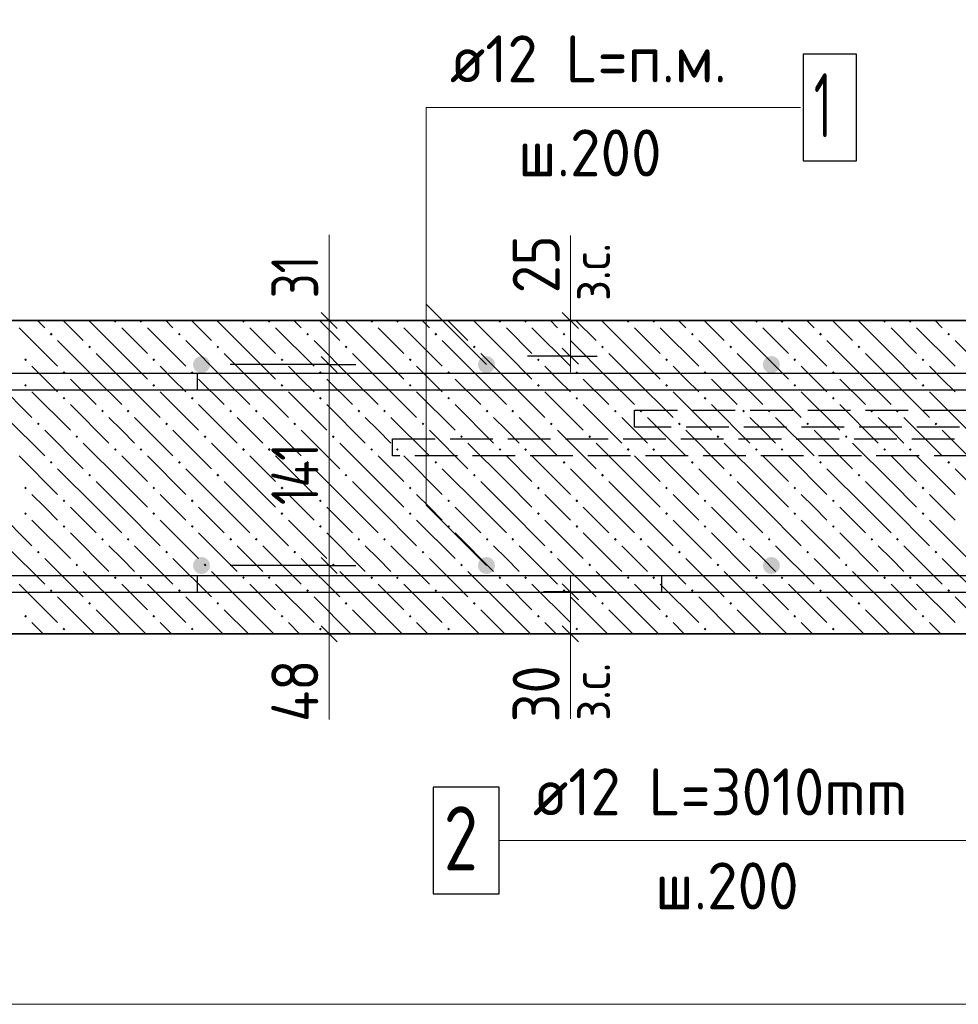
# Model space of a CAD drawing. Header units: millimetres. Extents: x 0 to 42000, y 0 to 29700.
# Tile 30 of 33: x 32063 to 36456, y 21335 to 25942. Entities that reach past the tile are written whole.
import ezdxf

# ---------------------------------------------------------------- set-up
doc = ezdxf.new("R2010")
doc.units = ezdxf.units.MM
doc.linetypes.add('______2', pattern=[270, 200, -70])
for name, color, linetype, lineweight in [('Standard', 7, 'Continuous', 25), ('ДОП Верх по Х', 7, 'Continuous', 18), ('ЖБ Перекрытие нижний уровень с отделкой', 7, 'Continuous', 13), ('Обрамление П-обр. равн.', 7, 'Continuous', 25), ('Размерная линия_ общее', 7, 'Continuous', 13), ('Стена фоновая арматура Х1', 52, 'Continuous', 25), ('Фоновоя арматура Х1', 7, 'Continuous', 25)]:
    doc.layers.add(name, color=color, linetype=linetype, lineweight=lineweight)
doc.styles.add('ISOCPEUR', font='txt')

msp = doc.modelspace()

# ---------------------------------------------------------------- hatches: boundary and pattern name
at = {"layer": 'ЖБ Перекрытие нижний уровень с отделкой', "linetype": 'Continuous', "lineweight": 18, "transparency": 33554687}
for points in [[(32504.2, 24530.8), (32508.2, 24534.9), (32513.1, 24534.9), (32517.2, 24530.8), (32510.7, 24524.3)], [(32624.2, 24530.8), (32628.2, 24534.9), (32633.1, 24534.9), (32637.2, 24530.8), (32630.7, 24524.3)], [(33104.2, 24530.8), (33108.2, 24534.9), (33113.1, 24534.9), (33117.2, 24530.8), (33110.7, 24524.3)], [(33224.2, 24530.8), (33228.2, 24534.9), (33233.1, 24534.9), (33237.2, 24530.8), (33230.7, 24524.3)], [(33704.2, 24530.8), (33708.2, 24534.9), (33713.1, 24534.9), (33717.2, 24530.8), (33710.7, 24524.3)], [(33824.2, 24530.8), (33828.2, 24534.9), (33833.1, 24534.9), (33837.2, 24530.8), (33830.7, 24524.3)], [(34304.2, 24530.8), (34308.2, 24534.9), (34313.1, 24534.9), (34317.2, 24530.8), (34310.7, 24524.3)], [(34424.2, 24530.8), (34428.2, 24534.9), (34433.1, 24534.9), (34437.2, 24530.8), (34430.7, 24524.3)], [(34904.2, 24530.8), (34908.2, 24534.9), (34913.1, 24534.9), (34917.2, 24530.8), (34910.7, 24524.3)], [(35024.2, 24530.8), (35028.2, 24534.9), (35033.1, 24534.9), (35037.2, 24530.8), (35030.7, 24524.3)], [(35504.2, 24530.8), (35508.2, 24534.9), (35513.1, 24534.9), (35517.2, 24530.8), (35510.7, 24524.3)], [(35624.2, 24530.8), (35628.2, 24534.9), (35633.1, 24534.9), (35637.2, 24530.8), (35630.7, 24524.3)], [(36104.2, 24530.8), (36108.2, 24534.9), (36113.1, 24534.9), (36117.2, 24530.8), (36110.7, 24524.3)], [(36224.2, 24530.8), (36228.2, 24534.9), (36233.1, 24534.9), (36237.2, 24530.8), (36230.7, 24524.3)], [(32204.2, 24470.8), (32210.7, 24477.3), (32217.2, 24470.8), (32210.7, 24464.3)], [(32804.2, 24470.8), (32810.7, 24477.3), (32817.2, 24470.8), (32810.7, 24464.3)], [(33404.2, 24470.8), (33410.7, 24477.3), (33417.2, 24470.8), (33410.7, 24464.3)], [(34004.2, 24470.8), (34010.7, 24477.3), (34017.2, 24470.8), (34010.7, 24464.3)], [(34604.2, 24470.8), (34610.7, 24477.3), (34617.2, 24470.8), (34610.7, 24464.3)], [(35204.2, 24470.8), (35210.7, 24477.3), (35217.2, 24470.8), (35210.7, 24464.3)], [(35804.2, 24470.8), (35810.7, 24477.3), (35817.2, 24470.8), (35810.7, 24464.3)], [(36404.2, 24470.8), (36410.7, 24477.3), (36417.2, 24470.8), (36410.7, 24464.3)], [(32384.1, 24410.8), (32390.6, 24417.3), (32397.1, 24410.8), (32390.6, 24404.3)], [(32984.1, 24410.8), (32990.6, 24417.3), (32997.1, 24410.8), (32990.6, 24404.3)], [(33584.1, 24410.8), (33590.6, 24417.3), (33597.1, 24410.8), (33590.6, 24404.3)], [(34184.1, 24410.8), (34190.6, 24417.3), (34197.1, 24410.8), (34190.6, 24404.3)], [(34784.1, 24410.8), (34790.6, 24417.3), (34797.1, 24410.8), (34790.6, 24404.3)], [(35384.1, 24410.8), (35390.6, 24417.3), (35397.1, 24410.8), (35390.6, 24404.3)], [(35984.1, 24410.8), (35990.6, 24417.3), (35997.1, 24410.8), (35990.6, 24404.3)], [(32084.1, 24350.8), (32090.6, 24357.3), (32097.1, 24350.8), (32090.6, 24344.3)], [(32684.1, 24350.8), (32690.6, 24357.3), (32697.1, 24350.8), (32690.6, 24344.3)], [(33284.1, 24350.8), (33290.6, 24357.3), (33297.1, 24350.8), (33290.6, 24344.3)], [(33884.1, 24350.8), (33890.6, 24357.3), (33897.1, 24350.8), (33890.6, 24344.3)], [(34484.1, 24350.8), (34490.6, 24357.3), (34497.1, 24350.8), (34490.6, 24344.3)], [(35084.1, 24350.8), (35090.6, 24357.3), (35097.1, 24350.8), (35090.6, 24344.3)], [(35684.1, 24350.8), (35690.6, 24357.3), (35697.1, 24350.8), (35690.6, 24344.3)], [(36284.1, 24350.8), (36290.6, 24357.3), (36297.1, 24350.8), (36290.6, 24344.3)], [(32264.2, 24290.8), (32270.6, 24297.3), (32277.1, 24290.8), (32270.6, 24284.3)], [(32864.2, 24290.8), (32870.6, 24297.3), (32877.1, 24290.8), (32870.6, 24284.3)], [(33464.2, 24290.8), (33470.6, 24297.3), (33477.1, 24290.8), (33470.6, 24284.3)], [(34064.2, 24290.8), (34070.6, 24297.3), (34077.1, 24290.8), (34070.6, 24284.3)], [(34664.2, 24290.8), (34670.6, 24297.3), (34677.1, 24290.8), (34670.6, 24284.3)], [(35264.2, 24290.8), (35270.6, 24297.3), (35277.1, 24290.8), (35270.6, 24284.3)], [(35864.2, 24290.8), (35870.6, 24297.3), (35877.1, 24290.8), (35870.6, 24284.3)], [(32084.1, 24230.8), (32090.6, 24237.3), (32097.1, 24230.8), (32090.6, 24224.3)], [(32684.1, 24230.8), (32690.6, 24237.3), (32697.1, 24230.8), (32690.6, 24224.3)], [(33284.1, 24230.8), (33290.6, 24237.3), (33297.1, 24230.8), (33290.6, 24224.3)], [(33884.1, 24230.8), (33890.6, 24237.3), (33897.1, 24230.8), (33890.6, 24224.3)], [(34484.1, 24230.8), (34490.6, 24237.3), (34497.1, 24230.8), (34490.6, 24224.3)], [(35084.1, 24230.8), (35090.6, 24237.3), (35097.1, 24230.8), (35090.6, 24224.3)], [(35684.1, 24230.8), (35690.6, 24237.3), (35697.1, 24230.8), (35690.6, 24224.3)], [(36284.1, 24230.8), (36290.6, 24237.3), (36297.1, 24230.8), (36290.6, 24224.3)], [(32264.2, 24170.8), (32270.6, 24177.3), (32277.1, 24170.8), (32270.6, 24164.3)], [(32864.2, 24170.8), (32870.6, 24177.3), (32877.1, 24170.8), (32870.6, 24164.3)], [(33464.2, 24170.8), (33470.6, 24177.3), (33477.1, 24170.8), (33470.6, 24164.3)], [(34064.2, 24170.8), (34070.6, 24177.3), (34077.1, 24170.8), (34070.6, 24164.3)], [(34664.2, 24170.8), (34670.6, 24177.3), (34677.1, 24170.8), (34670.6, 24164.3)], [(35264.2, 24170.8), (35270.6, 24177.3), (35277.1, 24170.8), (35270.6, 24164.3)], [(35864.2, 24170.8), (35870.6, 24177.3), (35877.1, 24170.8), (35870.6, 24164.3)], [(32444.2, 24110.8), (32450.7, 24117.3), (32457.1, 24110.8), (32450.7, 24104.3)], [(32564.2, 24110.8), (32570.6, 24117.3), (32577.1, 24110.8), (32570.6, 24104.3)], [(33044.2, 24110.8), (33050.7, 24117.3), (33057.1, 24110.8), (33050.7, 24104.3)], [(33164.2, 24110.8), (33170.6, 24117.3), (33177.1, 24110.8), (33170.6, 24104.3)], [(33644.2, 24110.8), (33650.7, 24117.3), (33657.1, 24110.8), (33650.7, 24104.3)], [(33764.2, 24110.8), (33770.6, 24117.3), (33777.1, 24110.8), (33770.6, 24104.3)], [(34244.2, 24110.8), (34250.7, 24117.3), (34257.1, 24110.8), (34250.7, 24104.3)], [(34364.2, 24110.8), (34370.6, 24117.3), (34377.1, 24110.8), (34370.6, 24104.3)], [(34844.2, 24110.8), (34850.7, 24117.3), (34857.1, 24110.8), (34850.7, 24104.3)], [(34964.2, 24110.8), (34970.6, 24117.3), (34977.1, 24110.8), (34970.6, 24104.3)], [(35444.2, 24110.8), (35450.7, 24117.3), (35457.1, 24110.8), (35450.7, 24104.3)], [(35564.2, 24110.8), (35570.6, 24117.3), (35577.1, 24110.8), (35570.6, 24104.3)], [(36044.2, 24110.8), (36050.7, 24117.3), (36057.1, 24110.8), (36050.7, 24104.3)], [(36164.2, 24110.8), (36170.6, 24117.3), (36177.1, 24110.8), (36170.6, 24104.3)], [(32144.2, 24050.8), (32150.7, 24057.3), (32157.1, 24050.8), (32150.7, 24044.3)], [(32744.2, 24050.8), (32750.7, 24057.3), (32757.1, 24050.8), (32750.7, 24044.3)], [(33344.2, 24050.8), (33350.7, 24057.3), (33357.1, 24050.8), (33350.7, 24044.3)], [(33944.2, 24050.8), (33950.7, 24057.3), (33957.1, 24050.8), (33950.7, 24044.3)], [(34544.2, 24050.8), (34550.7, 24057.3), (34557.1, 24050.8), (34550.7, 24044.3)], [(35144.2, 24050.8), (35150.7, 24057.3), (35157.1, 24050.8), (35150.7, 24044.3)], [(35744.2, 24050.8), (35750.7, 24057.3), (35757.1, 24050.8), (35750.7, 24044.3)], [(36344.2, 24050.8), (36350.7, 24057.3), (36357.1, 24050.8), (36350.7, 24044.3)], [(32324.2, 23990.8), (32330.7, 23997.3), (32337.2, 23990.8), (32330.7, 23984.3)], [(32924.2, 23990.8), (32930.7, 23997.3), (32937.2, 23990.8), (32930.7, 23984.3)], [(33524.2, 23990.8), (33530.7, 23997.3), (33537.2, 23990.8), (33530.7, 23984.3)], [(34124.2, 23990.8), (34130.7, 23997.3), (34137.2, 23990.8), (34130.7, 23984.3)], [(34724.2, 23990.8), (34730.7, 23997.3), (34737.2, 23990.8), (34730.7, 23984.3)], [(35324.2, 23990.8), (35330.7, 23997.3), (35337.2, 23990.8), (35330.7, 23984.3)], [(35924.2, 23990.8), (35930.7, 23997.3), (35937.2, 23990.8), (35930.7, 23984.3)], [(32504.2, 23930.8), (32510.7, 23937.3), (32517.2, 23930.8), (32510.7, 23924.3)], [(32624.2, 23930.8), (32630.7, 23937.3), (32637.2, 23930.8), (32630.7, 23924.3)], [(33104.2, 23930.8), (33110.7, 23937.3), (33117.2, 23930.8), (33110.7, 23924.3)], [(33224.2, 23930.8), (33230.7, 23937.3), (33237.2, 23930.8), (33230.7, 23924.3)], [(33704.2, 23930.8), (33710.7, 23937.3), (33717.2, 23930.8), (33710.7, 23924.3)], [(33824.2, 23930.8), (33830.7, 23937.3), (33837.2, 23930.8), (33830.7, 23924.3)], [(34304.2, 23930.8), (34310.7, 23937.3), (34317.2, 23930.8), (34310.7, 23924.3)], [(34424.2, 23930.8), (34430.7, 23937.3), (34437.2, 23930.8), (34430.7, 23924.3)], [(34904.2, 23930.8), (34910.7, 23937.3), (34917.2, 23930.8), (34910.7, 23924.3)], [(35024.2, 23930.8), (35030.7, 23937.3), (35037.2, 23930.8), (35030.7, 23924.3)], [(35504.2, 23930.8), (35510.7, 23937.3), (35517.2, 23930.8), (35510.7, 23924.3)], [(35624.2, 23930.8), (35630.7, 23937.3), (35637.2, 23930.8), (35630.7, 23924.3)], [(36104.2, 23930.8), (36110.7, 23937.3), (36117.2, 23930.8), (36110.7, 23924.3)], [(36224.2, 23930.8), (36230.7, 23937.3), (36237.2, 23930.8), (36230.7, 23924.3)], [(32204.2, 23870.8), (32210.7, 23877.3), (32217.2, 23870.8), (32210.7, 23864.3)], [(32804.2, 23870.8), (32810.7, 23877.3), (32817.2, 23870.8), (32810.7, 23864.3)], [(33404.2, 23870.8), (33410.7, 23877.3), (33417.2, 23870.8), (33410.7, 23864.3)], [(34004.2, 23870.8), (34010.7, 23877.3), (34017.2, 23870.8), (34010.7, 23864.3)], [(34604.2, 23870.8), (34610.7, 23877.3), (34617.2, 23870.8), (34610.7, 23864.3)], [(35204.2, 23870.8), (35210.7, 23877.3), (35217.2, 23870.8), (35210.7, 23864.3)], [(35804.2, 23870.8), (35810.7, 23877.3), (35817.2, 23870.8), (35810.7, 23864.3)], [(36404.2, 23870.8), (36410.7, 23877.3), (36417.2, 23870.8), (36410.7, 23864.3)], [(32384.1, 23810.8), (32390.6, 23817.3), (32397.1, 23810.8), (32390.6, 23804.3)], [(32984.1, 23810.8), (32990.6, 23817.3), (32997.1, 23810.8), (32990.6, 23804.3)], [(33584.1, 23810.8), (33590.6, 23817.3), (33597.1, 23810.8), (33590.6, 23804.3)], [(34184.1, 23810.8), (34190.6, 23817.3), (34197.1, 23810.8), (34190.6, 23804.3)], [(34784.1, 23810.8), (34790.6, 23817.3), (34797.1, 23810.8), (34790.6, 23804.3)], [(35384.1, 23810.8), (35390.6, 23817.3), (35397.1, 23810.8), (35390.6, 23804.3)], [(35984.1, 23810.8), (35990.6, 23817.3), (35997.1, 23810.8), (35990.6, 23804.3)], [(32084.1, 23750.8), (32090.6, 23757.3), (32097.1, 23750.8), (32090.6, 23744.3)], [(32684.1, 23750.8), (32690.6, 23757.3), (32697.1, 23750.8), (32690.6, 23744.3)], [(33284.1, 23750.8), (33290.6, 23757.3), (33297.1, 23750.8), (33290.6, 23744.3)], [(33884.1, 23750.8), (33890.6, 23757.3), (33897.1, 23750.8), (33890.6, 23744.3)], [(34484.1, 23750.8), (34490.6, 23757.3), (34497.1, 23750.8), (34490.6, 23744.3)], [(35084.1, 23750.8), (35090.6, 23757.3), (35097.1, 23750.8), (35090.6, 23744.3)], [(35684.1, 23750.8), (35690.6, 23757.3), (35697.1, 23750.8), (35690.6, 23744.3)], [(36284.1, 23750.8), (36290.6, 23757.3), (36297.1, 23750.8), (36290.6, 23744.3)], [(32264.2, 23690.8), (32270.6, 23697.3), (32277.1, 23690.8), (32270.6, 23684.3)], [(32864.2, 23690.8), (32870.6, 23697.3), (32877.1, 23690.8), (32870.6, 23684.3)], [(33464.2, 23690.8), (33470.6, 23697.3), (33477.1, 23690.8), (33470.6, 23684.3)], [(34064.2, 23690.8), (34070.6, 23697.3), (34077.1, 23690.8), (34070.6, 23684.3)], [(34664.2, 23690.8), (34670.6, 23697.3), (34677.1, 23690.8), (34670.6, 23684.3)], [(35264.2, 23690.8), (35270.6, 23697.3), (35277.1, 23690.8), (35270.6, 23684.3)], [(35864.2, 23690.8), (35870.6, 23697.3), (35877.1, 23690.8), (35870.6, 23684.3)], [(32084.1, 23630.8), (32090.6, 23637.3), (32097.1, 23630.8), (32090.6, 23624.3)], [(32684.1, 23630.8), (32690.6, 23637.3), (32697.1, 23630.8), (32690.6, 23624.3)], [(33284.1, 23630.8), (33290.6, 23637.3), (33297.1, 23630.8), (33290.6, 23624.3)], [(33884.1, 23630.8), (33890.6, 23637.3), (33897.1, 23630.8), (33890.6, 23624.3)], [(34484.1, 23630.8), (34490.6, 23637.3), (34497.1, 23630.8), (34490.6, 23624.3)], [(35084.1, 23630.8), (35090.6, 23637.3), (35097.1, 23630.8), (35090.6, 23624.3)], [(35684.1, 23630.8), (35690.6, 23637.3), (35697.1, 23630.8), (35690.6, 23624.3)], [(36284.1, 23630.8), (36290.6, 23637.3), (36297.1, 23630.8), (36290.6, 23624.3)], [(32264.2, 23570.8), (32270.6, 23577.3), (32277.1, 23570.8), (32270.6, 23564.3)], [(32864.2, 23570.8), (32870.6, 23577.3), (32877.1, 23570.8), (32870.6, 23564.3)], [(33464.2, 23570.8), (33470.6, 23577.3), (33477.1, 23570.8), (33470.6, 23564.3)], [(34064.2, 23570.8), (34070.6, 23577.3), (34077.1, 23570.8), (34070.6, 23564.3)], [(34664.2, 23570.8), (34670.6, 23577.3), (34677.1, 23570.8), (34670.6, 23564.3)], [(35264.2, 23570.8), (35270.6, 23577.3), (35277.1, 23570.8), (35270.6, 23564.3)], [(35864.2, 23570.8), (35870.6, 23577.3), (35877.1, 23570.8), (35870.6, 23564.3)], [(32444.2, 23510.8), (32450.7, 23517.3), (32457.1, 23510.8), (32450.7, 23504.3)], [(32564.2, 23510.8), (32570.6, 23517.3), (32577.1, 23510.8), (32570.6, 23504.3)], [(33044.2, 23510.8), (33050.7, 23517.3), (33057.1, 23510.8), (33050.7, 23504.3)], [(33164.2, 23510.8), (33170.6, 23517.3), (33177.1, 23510.8), (33170.6, 23504.3)], [(33644.2, 23510.8), (33650.7, 23517.3), (33657.1, 23510.8), (33650.7, 23504.3)], [(33764.2, 23510.8), (33770.6, 23517.3), (33777.1, 23510.8), (33770.6, 23504.3)], [(34244.2, 23510.8), (34250.7, 23517.3), (34257.1, 23510.8), (34250.7, 23504.3)], [(34364.2, 23510.8), (34370.6, 23517.3), (34377.1, 23510.8), (34370.6, 23504.3)], [(34844.2, 23510.8), (34850.7, 23517.3), (34857.1, 23510.8), (34850.7, 23504.3)], [(34964.2, 23510.8), (34970.6, 23517.3), (34977.1, 23510.8), (34970.6, 23504.3)], [(35444.2, 23510.8), (35450.7, 23517.3), (35457.1, 23510.8), (35450.7, 23504.3)], [(35564.2, 23510.8), (35570.6, 23517.3), (35577.1, 23510.8), (35570.6, 23504.3)], [(36044.2, 23510.8), (36050.7, 23517.3), (36057.1, 23510.8), (36050.7, 23504.3)], [(36164.2, 23510.8), (36170.6, 23517.3), (36177.1, 23510.8), (36170.6, 23504.3)], [(32144.2, 23450.8), (32150.7, 23457.3), (32157.1, 23450.8), (32150.7, 23444.3)], [(32744.2, 23450.8), (32750.7, 23457.3), (32757.1, 23450.8), (32750.7, 23444.3)], [(33344.2, 23450.8), (33350.7, 23457.3), (33357.1, 23450.8), (33350.7, 23444.3)], [(33944.2, 23450.8), (33950.7, 23457.3), (33957.1, 23450.8), (33950.7, 23444.3)], [(34544.2, 23450.8), (34550.7, 23457.3), (34557.1, 23450.8), (34550.7, 23444.3)], [(35144.2, 23450.8), (35150.7, 23457.3), (35157.1, 23450.8), (35150.7, 23444.3)], [(35744.2, 23450.8), (35750.7, 23457.3), (35757.1, 23450.8), (35750.7, 23444.3)], [(36344.2, 23450.8), (36350.7, 23457.3), (36357.1, 23450.8), (36350.7, 23444.3)], [(32324.2, 23390.8), (32330.7, 23397.3), (32337.2, 23390.8), (32330.7, 23384.3)], [(32924.2, 23390.8), (32930.7, 23397.3), (32937.2, 23390.8), (32930.7, 23384.3)], [(33524.2, 23390.8), (33530.7, 23397.3), (33537.2, 23390.8), (33530.7, 23384.3)], [(34124.2, 23390.8), (34130.7, 23397.3), (34137.2, 23390.8), (34130.7, 23384.3)], [(34724.2, 23390.8), (34730.7, 23397.3), (34737.2, 23390.8), (34730.7, 23384.3)], [(35324.2, 23390.8), (35330.7, 23397.3), (35337.2, 23390.8), (35330.7, 23384.3)], [(35924.2, 23390.8), (35930.7, 23397.3), (35937.2, 23390.8), (35930.7, 23384.3)], [(32504.2, 23330.8), (32510.7, 23337.3), (32517.2, 23330.8), (32510.7, 23324.3)], [(32624.2, 23330.8), (32630.7, 23337.3), (32637.2, 23330.8), (32630.7, 23324.3)], [(33104.2, 23330.8), (33110.7, 23337.3), (33117.2, 23330.8), (33110.7, 23324.3)], [(33224.2, 23330.8), (33230.7, 23337.3), (33237.2, 23330.8), (33230.7, 23324.3)], [(33704.2, 23330.8), (33710.7, 23337.3), (33717.2, 23330.8), (33710.7, 23324.3)], [(33824.2, 23330.8), (33830.7, 23337.3), (33837.2, 23330.8), (33830.7, 23324.3)], [(34304.2, 23330.8), (34310.7, 23337.3), (34317.2, 23330.8), (34310.7, 23324.3)], [(34424.2, 23330.8), (34430.7, 23337.3), (34437.2, 23330.8), (34430.7, 23324.3)], [(34904.2, 23330.8), (34910.7, 23337.3), (34917.2, 23330.8), (34910.7, 23324.3)], [(35024.2, 23330.8), (35030.7, 23337.3), (35037.2, 23330.8), (35030.7, 23324.3)], [(35504.2, 23330.8), (35510.7, 23337.3), (35517.2, 23330.8), (35510.7, 23324.3)], [(35624.2, 23330.8), (35630.7, 23337.3), (35637.2, 23330.8), (35630.7, 23324.3)], [(36104.2, 23330.8), (36110.7, 23337.3), (36117.2, 23330.8), (36110.7, 23324.3)], [(36224.2, 23330.8), (36230.7, 23337.3), (36237.2, 23330.8), (36230.7, 23324.3)], [(32204.2, 23270.8), (32210.7, 23277.3), (32217.2, 23270.8), (32210.7, 23264.3)], [(32804.2, 23270.8), (32810.7, 23277.3), (32817.2, 23270.8), (32810.7, 23264.3)], [(33404.2, 23270.8), (33410.7, 23277.3), (33417.2, 23270.8), (33410.7, 23264.3)], [(34004.2, 23270.8), (34010.7, 23277.3), (34017.2, 23270.8), (34010.7, 23264.3)], [(34604.2, 23270.8), (34610.7, 23277.3), (34617.2, 23270.8), (34610.7, 23264.3)], [(35204.2, 23270.8), (35210.7, 23277.3), (35217.2, 23270.8), (35210.7, 23264.3)], [(35804.2, 23270.8), (35810.7, 23277.3), (35817.2, 23270.8), (35810.7, 23264.3)], [(36404.2, 23270.8), (36410.7, 23277.3), (36417.2, 23270.8), (36410.7, 23264.3)], [(32384.1, 23210.8), (32390.6, 23217.3), (32397.1, 23210.8), (32390.6, 23204.3)], [(32984.1, 23210.8), (32990.6, 23217.3), (32997.1, 23210.8), (32990.6, 23204.3)], [(33584.1, 23210.8), (33590.6, 23217.3), (33597.1, 23210.8), (33590.6, 23204.3)], [(34184.1, 23210.8), (34190.6, 23217.3), (34197.1, 23210.8), (34190.6, 23204.3)], [(34784.1, 23210.8), (34790.6, 23217.3), (34797.1, 23210.8), (34790.6, 23204.3)], [(35384.1, 23210.8), (35390.6, 23217.3), (35397.1, 23210.8), (35390.6, 23204.3)], [(35984.1, 23210.8), (35990.6, 23217.3), (35997.1, 23210.8), (35990.6, 23204.3)], [(32084.1, 23150.8), (32090.6, 23157.3), (32097.1, 23150.8), (32090.6, 23144.3)], [(32684.1, 23150.8), (32690.6, 23157.3), (32697.1, 23150.8), (32690.6, 23144.3)], [(33284.1, 23150.8), (33290.6, 23157.3), (33297.1, 23150.8), (33290.6, 23144.3)], [(33884.1, 23150.8), (33890.6, 23157.3), (33897.1, 23150.8), (33890.6, 23144.3)], [(34484.1, 23150.8), (34490.6, 23157.3), (34497.1, 23150.8), (34490.6, 23144.3)], [(35084.1, 23150.8), (35090.6, 23157.3), (35097.1, 23150.8), (35090.6, 23144.3)], [(35684.1, 23150.8), (35690.6, 23157.3), (35697.1, 23150.8), (35690.6, 23144.3)], [(36284.1, 23150.8), (36290.6, 23157.3), (36297.1, 23150.8), (36290.6, 23144.3)], [(32264.2, 23090.8), (32270.6, 23097.3), (32277.1, 23090.8), (32270.6, 23084.3)], [(32864.2, 23090.8), (32870.6, 23097.3), (32877.1, 23090.8), (32870.6, 23084.3)], [(33464.2, 23090.8), (33470.6, 23097.3), (33477.1, 23090.8), (33470.6, 23084.3)], [(34064.2, 23090.8), (34070.6, 23097.3), (34077.1, 23090.8), (34070.6, 23084.3)], [(34664.2, 23090.8), (34670.6, 23097.3), (34677.1, 23090.8), (34670.6, 23084.3)], [(35264.2, 23090.8), (35270.6, 23097.3), (35277.1, 23090.8), (35270.6, 23084.3)], [(35864.2, 23090.8), (35870.6, 23097.3), (35877.1, 23090.8), (35870.6, 23084.3)]]:
    msp.add_hatch(color=7, dxfattribs=at).paths.add_polyline_path(points, flags=16)
at = {"layer": 'Фоновоя арматура Х1', "linetype": 'Continuous', "lineweight": 18, "transparency": 33554687}
for points in [[(32954.2, 24328.2), (32951.2, 24343.5), (32942.5, 24356.5), (32929.6, 24365.1), (32914.3, 24368.2), (32898.9, 24365.1), (32886, 24356.5), (32877.3, 24343.5), (32874.2, 24328.2), (32877.3, 24312.9), (32886, 24299.9), (32898.9, 24291.2), (32914.3, 24288.2), (32929.6, 24291.2), (32942.5, 24299.9), (32951.2, 24312.9)], [(34287.6, 24328.2), (34284.5, 24343.5), (34275.9, 24356.5), (34262.9, 24365.1), (34247.6, 24368.2), (34232.3, 24365.1), (34219.3, 24356.5), (34210.6, 24343.5), (34207.6, 24328.2), (34210.6, 24312.9), (34219.3, 24299.9), (34232.3, 24291.2), (34247.6, 24288.2), (34262.9, 24291.2), (34275.9, 24299.9), (34284.5, 24312.9)], [(35620.9, 24328.2), (35617.9, 24343.5), (35609.2, 24356.5), (35596.2, 24365.1), (35580.9, 24368.2), (35565.6, 24365.1), (35552.6, 24356.5), (35544, 24343.5), (35540.9, 24328.2), (35544, 24312.9), (35552.6, 24299.9), (35565.6, 24291.2), (35580.9, 24288.2), (35596.2, 24291.2), (35609.2, 24299.9), (35617.9, 24312.9)], [(32954.2, 23388.2), (32951.2, 23403.5), (32942.5, 23416.5), (32929.6, 23425.1), (32914.3, 23428.2), (32898.9, 23425.1), (32886, 23416.5), (32877.3, 23403.5), (32874.2, 23388.2), (32877.3, 23372.9), (32886, 23359.9), (32898.9, 23351.2), (32914.3, 23348.2), (32929.6, 23351.2), (32942.5, 23359.9), (32951.2, 23372.9)], [(34287.6, 23388.2), (34284.5, 23403.5), (34275.9, 23416.5), (34262.9, 23425.1), (34247.6, 23428.2), (34232.3, 23425.1), (34219.3, 23416.5), (34210.6, 23403.5), (34207.6, 23388.2), (34210.6, 23372.9), (34219.3, 23359.9), (34232.3, 23351.2), (34247.6, 23348.2), (34262.9, 23351.2), (34275.9, 23359.9), (34284.5, 23372.9)], [(35620.9, 23388.2), (35617.9, 23403.5), (35609.2, 23416.5), (35596.2, 23425.1), (35580.9, 23428.2), (35565.6, 23425.1), (35552.6, 23416.5), (35544, 23403.5), (35540.9, 23388.2), (35544, 23372.9), (35552.6, 23359.9), (35565.6, 23351.2), (35580.9, 23348.2), (35596.2, 23351.2), (35609.2, 23359.9), (35617.9, 23372.9)]]:
    msp.add_hatch(color=7, dxfattribs=at).paths.add_polyline_path(points)

# ---------------------------------------------------------------- linework, layer by layer
at = {"layer": 'Standard', "color": 7, "linetype": 'Continuous', "lineweight": 13, "transparency": 33554687}
for p, q in [((33511, 24934.9), (33511, 24534.9)), ((34640.1, 24534.9), (34640.1, 24932.3)), ((33511, 23068.2), (33511, 22668.2)), ((34640.1, 23068.2), (34640.1, 22670.8))]:
    msp.add_line(p, q, dxfattribs=at)
at = {"layer": 'Standard', "color": 254, "linetype": 'Continuous', "lineweight": 13, "true_color": 0xc4c4ff, "transparency": 33554687}
msp.add_lwpolyline([(22744, 21334.9), (41115.4, 21334.9), (41115.4, 26668.2), (22744, 26668.2), (22744, 21334.9)], dxfattribs=at)
at = {"layer": 'Standard', "color": 7, "linetype": 'Continuous', "lineweight": 13, "transparency": 33554687}
for points in [[(34247.6, 24328.2), (33964.7, 24611), (33964.7, 25531.5), (35716.4, 25531.5)], [(34247.6, 23388.2), (33964.7, 23671), (33964.7, 24611)], [(38440.9, 23774.9), (36640.9, 23774.9), (36640.9, 22101.5), (34307.8, 22101.5)]]:
    msp.add_lwpolyline(points, dxfattribs=at)
at = {"layer": 'ДОП Верх по Х', "color": 7, "linetype": 'Continuous', "lineweight": 25, "transparency": 33554687}
msp.add_lwpolyline([(30400.9, 24288.2), (38480.9, 24288.2), (38480.9, 23261.5), (35067.6, 23261.5), (35067.6, 23341.5), (38400.9, 23341.5), (38400.9, 24208.2), (30400.9, 24208.2), (30400.9, 24288.2)], dxfattribs=at)
at = {"layer": 'ЖБ Перекрытие нижний уровень с отделкой', "color": 7, "linetype": 'Continuous', "lineweight": 35, "transparency": 33554687}
for p, q in [((38647.6, 24534.9), (30314.3, 24534.9)), ((28647.6, 23068.2), (36980.9, 23068.2))]:
    msp.add_line(p, q, dxfattribs=at)
at = {"layer": 'ЖБ Перекрытие нижний уровень с отделкой', "color": 9, "linetype": 'Continuous', "lineweight": 18, "true_color": 0xc7c7c7, "transparency": 33554687}
for p, q in [((32146.6, 24534.9), (32180.7, 24500.8)), ((32266.6, 24534.9), (32360.7, 24440.8)), ((32540.7, 24380.8), (32386.6, 24534.9)), ((32746.6, 24534.9), (32780.7, 24500.8)), ((32866.6, 24534.9), (32960.7, 24440.8)), ((33140.7, 24380.8), (32986.6, 24534.9)), ((33346.6, 24534.9), (33380.7, 24500.8)), ((33466.6, 24534.9), (33560.7, 24440.8)), ((33740.7, 24380.8), (33586.6, 24534.9)), ((33946.6, 24534.9), (33980.7, 24500.8)), ((34066.6, 24534.9), (34160.7, 24440.8)), ((34340.7, 24380.8), (34186.6, 24534.9)), ((34546.6, 24534.9), (34580.7, 24500.8)), ((34666.6, 24534.9), (34760.7, 24440.8)), ((34940.7, 24380.8), (34786.6, 24534.9)), ((35146.6, 24534.9), (35180.7, 24500.8)), ((35266.6, 24534.9), (35360.7, 24440.8)), ((35540.7, 24380.8), (35386.6, 24534.9)), ((35746.6, 24534.9), (35780.7, 24500.8)), ((35866.6, 24534.9), (35960.7, 24440.8)), ((36140.7, 24380.8), (35986.6, 24534.9)), ((36346.6, 24534.9), (36380.7, 24500.8)), ((32060.7, 24500.8), (32240.7, 24320.8)), ((32540.7, 24500.8), (32660.7, 24380.8)), ((32660.7, 24500.8), (32840.7, 24320.8)), ((33140.7, 24500.8), (33260.7, 24380.8)), ((33260.7, 24500.8), (33440.7, 24320.8)), ((33740.7, 24500.8), (33860.7, 24380.8)), ((33860.7, 24500.8), (34040.7, 24320.8)), ((34340.7, 24500.8), (34460.7, 24380.8)), ((34460.7, 24500.8), (34640.7, 24320.8)), ((34940.7, 24500.8), (35060.7, 24380.8)), ((35060.7, 24500.8), (35240.7, 24320.8)), ((35540.7, 24500.8), (35660.7, 24380.8)), ((35660.7, 24500.8), (35840.7, 24320.8)), ((36140.7, 24500.8), (36260.7, 24380.8)), ((36260.7, 24500.8), (36440.7, 24320.8)), ((32420.7, 24260.8), (32240.7, 24440.8)), ((33020.7, 24260.8), (32840.7, 24440.8)), ((33620.7, 24260.8), (33440.7, 24440.8)), ((34220.7, 24260.8), (34040.7, 24440.8)), ((34820.7, 24260.8), (34640.7, 24440.8)), ((35420.7, 24260.8), (35240.7, 24440.8)), ((36020.7, 24260.8), (35840.7, 24440.8)), ((36620.7, 24260.8), (36440.7, 24440.8)), ((32420.7, 24380.8), (32540.7, 24260.8)), ((32540.7, 24380.8), (32660.7, 24260.8)), ((33020.7, 24380.8), (33140.7, 24260.8)), ((33140.7, 24380.8), (33260.7, 24260.8)), ((33620.7, 24380.8), (33740.7, 24260.8)), ((33740.7, 24380.8), (33860.7, 24260.8)), ((34220.7, 24380.8), (34340.7, 24260.8)), ((34340.7, 24380.8), (34460.7, 24260.8)), ((34820.7, 24380.8), (34940.7, 24260.8)), ((34940.7, 24380.8), (35060.7, 24260.8)), ((35420.7, 24380.8), (35540.7, 24260.8)), ((35540.7, 24380.8), (35660.7, 24260.8)), ((36020.7, 24380.8), (36140.7, 24260.8)), ((36140.7, 24380.8), (36260.7, 24260.8)), ((32180.7, 24260.8), (32120.7, 24320.8)), ((32780.7, 24260.8), (32720.7, 24320.8)), ((33380.7, 24260.8), (33320.7, 24320.8)), ((33980.7, 24260.8), (33920.7, 24320.8)), ((34580.7, 24260.8), (34520.7, 24320.8)), ((35180.7, 24260.8), (35120.7, 24320.8)), ((35780.7, 24260.8), (35720.7, 24320.8)), ((36380.7, 24260.8), (36320.7, 24320.8)), ((31940.7, 24260.8), (32120.7, 24080.8)), ((32240.7, 24200.8), (32180.7, 24260.8)), ((32300.7, 24260.8), (32420.7, 24140.8)), ((32420.7, 24260.8), (32540.7, 24140.8)), ((32540.7, 24260.8), (32720.7, 24080.8)), ((32840.7, 24200.8), (32780.7, 24260.8)), ((32900.7, 24260.8), (33020.7, 24140.8)), ((33020.7, 24260.8), (33140.7, 24140.8)), ((33140.7, 24260.8), (33320.7, 24080.8)), ((33440.7, 24200.8), (33380.7, 24260.8)), ((33500.7, 24260.8), (33620.7, 24140.8)), ((33620.7, 24260.8), (33740.7, 24140.8)), ((33740.7, 24260.8), (33920.7, 24080.8)), ((34040.7, 24200.8), (33980.7, 24260.8)), ((34100.7, 24260.8), (34220.7, 24140.8)), ((34220.7, 24260.8), (34340.7, 24140.8)), ((34340.7, 24260.8), (34520.7, 24080.8)), ((34640.7, 24200.8), (34580.7, 24260.8)), ((34700.7, 24260.8), (34820.7, 24140.8)), ((34820.7, 24260.8), (34940.7, 24140.8)), ((34940.7, 24260.8), (35120.7, 24080.8)), ((35240.7, 24200.8), (35180.7, 24260.8)), ((35300.7, 24260.8), (35420.7, 24140.8)), ((35420.7, 24260.8), (35540.7, 24140.8)), ((35540.7, 24260.8), (35720.7, 24080.8)), ((35840.7, 24200.8), (35780.7, 24260.8)), ((35900.7, 24260.8), (36020.7, 24140.8)), ((36020.7, 24260.8), (36140.7, 24140.8)), ((36140.7, 24260.8), (36320.7, 24080.8)), ((36440.7, 24200.8), (36380.7, 24260.8)), ((32120.7, 24200.8), (32300.7, 24020.8)), ((32720.7, 24200.8), (32900.7, 24020.8)), ((33320.7, 24200.8), (33500.7, 24020.8)), ((33920.7, 24200.8), (34100.7, 24020.8)), ((34520.7, 24200.8), (34700.7, 24020.8)), ((35120.7, 24200.8), (35300.7, 24020.8)), ((35720.7, 24200.8), (35900.7, 24020.8)), ((36320.7, 24200.8), (36500.7, 24020.8)), ((32300.7, 24140.8), (32480.7, 23960.8)), ((32900.7, 24140.8), (33080.7, 23960.8)), ((33500.7, 24140.8), (33680.7, 23960.8)), ((34100.7, 24140.8), (34280.7, 23960.8)), ((34700.7, 24140.8), (34880.7, 23960.8)), ((35300.7, 24140.8), (35480.7, 23960.8)), ((35900.7, 24140.8), (36080.7, 23960.8)), ((32000.7, 24080.8), (32180.7, 23900.8)), ((32540.7, 24020.8), (32480.7, 24080.8)), ((32600.7, 24080.8), (32780.7, 23900.8)), ((33140.7, 24020.8), (33080.7, 24080.8)), ((33200.7, 24080.8), (33380.7, 23900.8)), ((33740.7, 24020.8), (33680.7, 24080.8)), ((33800.7, 24080.8), (33980.7, 23900.8)), ((34340.7, 24020.8), (34280.7, 24080.8)), ((34400.7, 24080.8), (34580.7, 23900.8)), ((34940.7, 24020.8), (34880.7, 24080.8)), ((35000.7, 24080.8), (35180.7, 23900.8)), ((35540.7, 24020.8), (35480.7, 24080.8)), ((35600.7, 24080.8), (35780.7, 23900.8)), ((36140.7, 24020.8), (36080.7, 24080.8)), ((36200.7, 24080.8), (36380.7, 23900.8)), ((32180.7, 24020.8), (32360.7, 23840.8)), ((32600.7, 23960.8), (32540.7, 24020.8)), ((32780.7, 24020.8), (32960.7, 23840.8)), ((33200.7, 23960.8), (33140.7, 24020.8)), ((33380.7, 24020.8), (33560.7, 23840.8)), ((33800.7, 23960.8), (33740.7, 24020.8)), ((33980.7, 24020.8), (34160.7, 23840.8)), ((34400.7, 23960.8), (34340.7, 24020.8)), ((34580.7, 24020.8), (34760.7, 23840.8)), ((35000.7, 23960.8), (34940.7, 24020.8)), ((35180.7, 24020.8), (35360.7, 23840.8)), ((35600.7, 23960.8), (35540.7, 24020.8)), ((35780.7, 24020.8), (35960.7, 23840.8)), ((36200.7, 23960.8), (36140.7, 24020.8)), ((36380.7, 24020.8), (36560.7, 23840.8)), ((32540.7, 23780.8), (32360.7, 23960.8)), ((33140.7, 23780.8), (32960.7, 23960.8)), ((33740.7, 23780.8), (33560.7, 23960.8)), ((34340.7, 23780.8), (34160.7, 23960.8)), ((34940.7, 23780.8), (34760.7, 23960.8)), ((35540.7, 23780.8), (35360.7, 23960.8)), ((36140.7, 23780.8), (35960.7, 23960.8)), ((32060.7, 23900.8), (32240.7, 23720.8)), ((32540.7, 23900.8), (32660.7, 23780.8)), ((32660.7, 23900.8), (32840.7, 23720.8)), ((33140.7, 23900.8), (33260.7, 23780.8)), ((33260.7, 23900.8), (33440.7, 23720.8)), ((33740.7, 23900.8), (33860.7, 23780.8)), ((33860.7, 23900.8), (34040.7, 23720.8)), ((34340.7, 23900.8), (34460.7, 23780.8)), ((34460.7, 23900.8), (34640.7, 23720.8)), ((34940.7, 23900.8), (35060.7, 23780.8)), ((35060.7, 23900.8), (35240.7, 23720.8)), ((35540.7, 23900.8), (35660.7, 23780.8)), ((35660.7, 23900.8), (35840.7, 23720.8)), ((36140.7, 23900.8), (36260.7, 23780.8)), ((36260.7, 23900.8), (36440.7, 23720.8)), ((32420.7, 23660.8), (32240.7, 23840.8)), ((33020.7, 23660.8), (32840.7, 23840.8)), ((33620.7, 23660.8), (33440.7, 23840.8)), ((34220.7, 23660.8), (34040.7, 23840.8)), ((34820.7, 23660.8), (34640.7, 23840.8)), ((35420.7, 23660.8), (35240.7, 23840.8)), ((36020.7, 23660.8), (35840.7, 23840.8)), ((36620.7, 23660.8), (36440.7, 23840.8)), ((32420.7, 23780.8), (32540.7, 23660.8)), ((32540.7, 23780.8), (32660.7, 23660.8)), ((33020.7, 23780.8), (33140.7, 23660.8)), ((33140.7, 23780.8), (33260.7, 23660.8)), ((33620.7, 23780.8), (33740.7, 23660.8)), ((33740.7, 23780.8), (33860.7, 23660.8)), ((34220.7, 23780.8), (34340.7, 23660.8)), ((34340.7, 23780.8), (34460.7, 23660.8)), ((34820.7, 23780.8), (34940.7, 23660.8)), ((34940.7, 23780.8), (35060.7, 23660.8)), ((35420.7, 23780.8), (35540.7, 23660.8)), ((35540.7, 23780.8), (35660.7, 23660.8)), ((36020.7, 23780.8), (36140.7, 23660.8)), ((36140.7, 23780.8), (36260.7, 23660.8)), ((32180.7, 23660.8), (32120.7, 23720.8)), ((32780.7, 23660.8), (32720.7, 23720.8)), ((33380.7, 23660.8), (33320.7, 23720.8)), ((33980.7, 23660.8), (33920.7, 23720.8)), ((34580.7, 23660.8), (34520.7, 23720.8)), ((35180.7, 23660.8), (35120.7, 23720.8)), ((35780.7, 23660.8), (35720.7, 23720.8)), ((36380.7, 23660.8), (36320.7, 23720.8)), ((31940.7, 23660.8), (32120.7, 23480.8)), ((32240.7, 23600.8), (32180.7, 23660.8)), ((32300.7, 23660.8), (32420.7, 23540.8)), ((32420.7, 23660.8), (32540.7, 23540.8)), ((32540.7, 23660.8), (32720.7, 23480.8)), ((32840.7, 23600.8), (32780.7, 23660.8)), ((32900.7, 23660.8), (33020.7, 23540.8)), ((33020.7, 23660.8), (33140.7, 23540.8)), ((33140.7, 23660.8), (33320.7, 23480.8)), ((33440.7, 23600.8), (33380.7, 23660.8)), ((33500.7, 23660.8), (33620.7, 23540.8)), ((33620.7, 23660.8), (33740.7, 23540.8)), ((33740.7, 23660.8), (33920.7, 23480.8)), ((34040.7, 23600.8), (33980.7, 23660.8)), ((34100.7, 23660.8), (34220.7, 23540.8)), ((34220.7, 23660.8), (34340.7, 23540.8)), ((34340.7, 23660.8), (34520.7, 23480.8)), ((34640.7, 23600.8), (34580.7, 23660.8)), ((34700.7, 23660.8), (34820.7, 23540.8)), ((34820.7, 23660.8), (34940.7, 23540.8)), ((34940.7, 23660.8), (35120.7, 23480.8)), ((35240.7, 23600.8), (35180.7, 23660.8)), ((35300.7, 23660.8), (35420.7, 23540.8)), ((35420.7, 23660.8), (35540.7, 23540.8)), ((35540.7, 23660.8), (35720.7, 23480.8)), ((35840.7, 23600.8), (35780.7, 23660.8)), ((35900.7, 23660.8), (36020.7, 23540.8)), ((36020.7, 23660.8), (36140.7, 23540.8)), ((36140.7, 23660.8), (36320.7, 23480.8)), ((36440.7, 23600.8), (36380.7, 23660.8)), ((32120.7, 23600.8), (32300.7, 23420.8)), ((32720.7, 23600.8), (32900.7, 23420.8)), ((33320.7, 23600.8), (33500.7, 23420.8)), ((33920.7, 23600.8), (34100.7, 23420.8)), ((34520.7, 23600.8), (34700.7, 23420.8)), ((35120.7, 23600.8), (35300.7, 23420.8)), ((35720.7, 23600.8), (35900.7, 23420.8)), ((36320.7, 23600.8), (36500.7, 23420.8)), ((32300.7, 23540.8), (32480.7, 23360.8)), ((32900.7, 23540.8), (33080.7, 23360.8)), ((33500.7, 23540.8), (33680.7, 23360.8)), ((34100.7, 23540.8), (34280.7, 23360.8)), ((34700.7, 23540.8), (34880.7, 23360.8)), ((35300.7, 23540.8), (35480.7, 23360.8)), ((35900.7, 23540.8), (36080.7, 23360.8)), ((32000.7, 23480.8), (32180.7, 23300.8)), ((32540.7, 23420.8), (32480.7, 23480.8)), ((32600.7, 23480.8), (32780.7, 23300.8)), ((33140.7, 23420.8), (33080.7, 23480.8)), ((33200.7, 23480.8), (33380.7, 23300.8)), ((33740.7, 23420.8), (33680.7, 23480.8)), ((33800.7, 23480.8), (33980.7, 23300.8)), ((34340.7, 23420.8), (34280.7, 23480.8)), ((34400.7, 23480.8), (34580.7, 23300.8)), ((34940.7, 23420.8), (34880.7, 23480.8)), ((35000.7, 23480.8), (35180.7, 23300.8)), ((35540.7, 23420.8), (35480.7, 23480.8)), ((35600.7, 23480.8), (35780.7, 23300.8)), ((36140.7, 23420.8), (36080.7, 23480.8)), ((36200.7, 23480.8), (36380.7, 23300.8)), ((32180.7, 23420.8), (32360.7, 23240.8)), ((32600.7, 23360.8), (32540.7, 23420.8)), ((32780.7, 23420.8), (32960.7, 23240.8)), ((33200.7, 23360.8), (33140.7, 23420.8)), ((33380.7, 23420.8), (33560.7, 23240.8)), ((33800.7, 23360.8), (33740.7, 23420.8)), ((33980.7, 23420.8), (34160.7, 23240.8)), ((34400.7, 23360.8), (34340.7, 23420.8)), ((34580.7, 23420.8), (34760.7, 23240.8)), ((35000.7, 23360.8), (34940.7, 23420.8)), ((35180.7, 23420.8), (35360.7, 23240.8)), ((35600.7, 23360.8), (35540.7, 23420.8)), ((35780.7, 23420.8), (35960.7, 23240.8)), ((36200.7, 23360.8), (36140.7, 23420.8)), ((36380.7, 23420.8), (36560.7, 23240.8)), ((32540.7, 23180.8), (32360.7, 23360.8)), ((33140.7, 23180.8), (32960.7, 23360.8)), ((33740.7, 23180.8), (33560.7, 23360.8)), ((34340.7, 23180.8), (34160.7, 23360.8)), ((34940.7, 23180.8), (34760.7, 23360.8)), ((35540.7, 23180.8), (35360.7, 23360.8)), ((36140.7, 23180.8), (35960.7, 23360.8)), ((32060.7, 23300.8), (32240.7, 23120.8)), ((32540.7, 23300.8), (32660.7, 23180.8)), ((32660.7, 23300.8), (32840.7, 23120.8)), ((33140.7, 23300.8), (33260.7, 23180.8)), ((33260.7, 23300.8), (33440.7, 23120.8)), ((33740.7, 23300.8), (33860.7, 23180.8)), ((33860.7, 23300.8), (34040.7, 23120.8)), ((34340.7, 23300.8), (34460.7, 23180.8)), ((34460.7, 23300.8), (34640.7, 23120.8)), ((34940.7, 23300.8), (35060.7, 23180.8)), ((35060.7, 23300.8), (35240.7, 23120.8)), ((35540.7, 23300.8), (35660.7, 23180.8)), ((35660.7, 23300.8), (35840.7, 23120.8)), ((36140.7, 23300.8), (36260.7, 23180.8)), ((36260.7, 23300.8), (36440.7, 23120.8)), ((32413.3, 23068.2), (32240.7, 23240.8)), ((33013.3, 23068.2), (32840.7, 23240.8)), ((33613.3, 23068.2), (33440.7, 23240.8)), ((34213.3, 23068.2), (34040.7, 23240.8)), ((34813.3, 23068.2), (34640.7, 23240.8)), ((35413.3, 23068.2), (35240.7, 23240.8)), ((36013.3, 23068.2), (35840.7, 23240.8)), ((36613.3, 23068.2), (36440.7, 23240.8)), ((32420.7, 23180.8), (32533.3, 23068.2)), ((32540.7, 23180.8), (32653.3, 23068.2)), ((33020.7, 23180.8), (33133.3, 23068.2)), ((33140.7, 23180.8), (33253.3, 23068.2)), ((33620.7, 23180.8), (33733.3, 23068.2)), ((33740.7, 23180.8), (33853.3, 23068.2)), ((34220.7, 23180.8), (34333.3, 23068.2)), ((34340.7, 23180.8), (34453.3, 23068.2)), ((34820.7, 23180.8), (34933.3, 23068.2)), ((34940.7, 23180.8), (35053.3, 23068.2)), ((35420.7, 23180.8), (35533.3, 23068.2)), ((35540.7, 23180.8), (35653.3, 23068.2)), ((36020.7, 23180.8), (36133.3, 23068.2)), ((36140.7, 23180.8), (36253.3, 23068.2)), ((32173.3, 23068.2), (32120.7, 23120.8)), ((32773.3, 23068.2), (32720.7, 23120.8)), ((33373.3, 23068.2), (33320.7, 23120.8)), ((33973.3, 23068.2), (33920.7, 23120.8)), ((34573.3, 23068.2), (34520.7, 23120.8)), ((35173.3, 23068.2), (35120.7, 23120.8)), ((35773.3, 23068.2), (35720.7, 23120.8)), ((36373.3, 23068.2), (36320.7, 23120.8))]:
    msp.add_line(p, q, dxfattribs=at)
at = {"layer": 'Обрамление П-обр. равн.', "color": 38, "linetype": 'Continuous', "lineweight": 25, "true_color": 0x5f1e0f, "transparency": 33554687}
for points in [[(28800.9, 24288.2), (38480.9, 24288.2), (38480.9, 23261.5), (28800.9, 23261.5), (28800.9, 23341.5), (38400.9, 23341.5), (38400.9, 24208.2), (28800.9, 24208.2), (28800.9, 24288.2)], [(32894.3, 24208.2), (28894.2, 24208.2), (28894.2, 23341.5), (32894.3, 23341.5), (32894.3, 23261.5), (28814.3, 23261.5), (28814.3, 24288.2), (32894.3, 24288.2), (32894.3, 24208.2)]]:
    msp.add_lwpolyline(points, dxfattribs=at)
at = {"layer": 'Обрамление П-обр. равн.', "color": 7, "linetype": 'Continuous', "lineweight": 25, "transparency": 33554687}
msp.add_lwpolyline([(33997.8, 21851.5), (34307.8, 21851.5), (34307.8, 22351.5), (33997.8, 22351.5), (33997.8, 21851.5)], dxfattribs=at)
at = {"layer": 'Размерная линия_ общее', "color": 7, "linetype": 'Continuous', "lineweight": 13, "transparency": 33554687}
for p, q in [((33511, 24534.9), (33511, 24609.9)), ((34640.1, 24534.9), (34640.1, 24609.9)), ((33511, 24534.9), (33511, 24328.2)), ((34640.1, 24368.2), (34640.1, 24534.9)), ((33511, 24328.2), (33511, 23388.2)), ((34640.1, 24368.2), (34640.1, 24293.2)), ((33511, 23388.2), (33511, 23068.2)), ((34640.1, 23264.9), (34640.1, 23339.9)), ((34640.1, 23264.9), (34640.1, 23068.2)), ((33511, 23068.2), (33511, 22993.2)), ((34640.1, 23068.2), (34640.1, 22993.2))]:
    msp.add_line(p, q, dxfattribs=at)
at = {"layer": 'Размерная линия_ общее', "color": 7, "linetype": 'Continuous', "lineweight": 25, "transparency": 33554687}
for p, q in [((33473.5, 24572.4), (33548.5, 24497.4)), ((34677.6, 24497.4), (34602.6, 24572.4)), ((34677.6, 24330.7), (34602.6, 24405.7)), ((33473.5, 24365.7), (33548.5, 24290.7)), ((33473.5, 23425.7), (33548.5, 23350.7)), ((34602.6, 23302.4), (34677.6, 23227.4)), ((33473.5, 23105.7), (33548.5, 23030.7)), ((34602.6, 23105.7), (34677.6, 23030.7))]:
    msp.add_line(p, q, dxfattribs=at)
at = {"layer": 'Размерная линия_ общее', "color": 253, "linetype": 'Continuous', "lineweight": -3, "true_color": 0xa0a0a0, "transparency": 33554687}
for p, q in [((33511, 24534.9), (33386, 24534.9)), ((33511, 24534.9), (33636, 24534.9)), ((33511, 24534.9), (33511, 24534.9)), ((34640.1, 24534.9), (34308.5, 24534.9)), ((34640.1, 24534.9), (34515.1, 24534.9)), ((34640.1, 24534.9), (34765.1, 24534.9)), ((33511, 24328.2), (33386, 24328.2)), ((33511, 24328.2), (33636, 24328.2)), ((34640.1, 24368.2), (34440.1, 24368.2)), ((34640.1, 24368.2), (34515.1, 24368.2)), ((34640.1, 24368.2), (34765.1, 24368.2)), ((33511, 23388.2), (33386, 23388.2)), ((33511, 23388.2), (33636, 23388.2)), ((34640.1, 23264.9), (34515.1, 23264.9)), ((34640.1, 23264.9), (34765.1, 23264.9)), ((34640.1, 23264.9), (34840.1, 23264.9)), ((33511, 23068.2), (33386, 23068.2)), ((33511, 23068.2), (33636, 23068.2)), ((33511, 23068.2), (33511, 23068.2)), ((34640.1, 23068.2), (34308.5, 23068.2)), ((34640.1, 23068.2), (34515.1, 23068.2)), ((34640.1, 23068.2), (34765.1, 23068.2))]:
    msp.add_line(p, q, dxfattribs=at)
for points in [[(33511, 24328.2), (33494, 24328.2), (33494, 24328.2), (33494, 24328.2), (33494, 24328.2), (33047.6, 24328.2)], [(33511, 23388.2), (33494, 23388.2), (33494, 23388.2), (33047.6, 23388.2)]]:
    msp.add_lwpolyline(points, dxfattribs=at)
at = {"layer": 'Стена фоновая арматура Х1', "color": 253, "linetype": '______2', "lineweight": -3, "true_color": 0xa0a0a0, "transparency": 33554687}
for points in [[(38274.2, 21961.5), (38274.2, 23842.5), (38269.2, 23878.7), (38257.1, 23915.3), (38238.4, 23948.9), (38215.6, 23976.2), (38188.3, 23999), (38154.7, 24017.7), (38118.1, 24029.8), (38081.9, 24034.9), (34940.9, 24034.9), (34940.9, 24114.8), (38087.5, 24114.8), (38136.3, 24108.1), (38187.1, 24091.3), (38233.8, 24065.1), (38272.4, 24033), (38304.5, 23994.5), (38330.7, 23947.7), (38347.5, 23896.9), (38354.2, 23848.1), (38354.2, 21961.5), (38274.2, 21961.5)], [(37274.2, 21961.5), (37274.2, 23709.2), (37269.2, 23745.4), (37257.1, 23782), (37238.4, 23815.5), (37215.6, 23842.8), (37188.3, 23865.6), (37154.7, 23884.4), (37118.1, 23896.5), (37081.9, 23901.5), (33807.6, 23901.5), (33807.6, 23981.5), (37087.5, 23981.5), (37136.3, 23974.7), (37187.1, 23958), (37233.8, 23931.8), (37272.4, 23899.6), (37304.5, 23861.1), (37330.7, 23814.4), (37347.5, 23763.5), (37354.2, 23714.8), (37354.2, 21961.5), (37274.2, 21961.5)]]:
    msp.add_lwpolyline(points, dxfattribs=at)
at = {"layer": 'Фоновоя арматура Х1', "color": 7, "linetype": 'Continuous', "lineweight": 25, "transparency": 33554687}
msp.add_lwpolyline([(35729.7, 25281.5), (35979.7, 25281.5), (35979.7, 25781.5), (35729.7, 25781.5), (35729.7, 25281.5)], dxfattribs=at)

# ---------------------------------------------------------------- texts
at = {"layer": 'Обрамление П-обр. равн.', "color": 7, "linetype": 'Continuous', "lineweight": 13, "transparency": 33554687, "attachment_point": 7, "style": 'ISOCPEUR'}
for s, insert, char_height, width in [('\\W0.94;ø12 L=3010mm ', (34465.1, 22218.9), 220, 2104.383), ('\\W0.78;2', (34047.8, 21961.5), 300, 326.407), ('\\W0.95;ш.200 ', (35037.1, 21778.9), 220, 962.136)]:
    msp.add_mtext(s, dxfattribs=dict(at, insert=insert, char_height=char_height, width=width))
at = {"layer": 'Размерная линия_ общее', "color": 7, "linetype": 'Continuous', "lineweight": 25, "transparency": 33554687, "char_height": 220, "attachment_point": 7, "rotation": 90, "style": 'ISOCPEUR'}
for s, insert, width in [('\\W0.87;25', (34590.1, 24662.4), 403.94), ('\\W0.75;31', (33461, 24639), 346.342), ('\\W0.75;141', (33461, 23671.2), 478.392), ('\\W0.88;48', (33461, 22656), 426.797), ('\\W0.87;30', (34590.1, 22654.6), 403.932)]:
    msp.add_mtext(s, dxfattribs=dict(at, insert=insert, width=width))
at = {"layer": 'Размерная линия_ общее', "color": 7, "linetype": 'Continuous', "lineweight": 18, "transparency": 33554687, "char_height": 180, "width": 413.948, "attachment_point": 7, "rotation": 90, "style": 'ISOCPEUR'}
for insert in [(34825.9, 24626.1), (34825.9, 22662)]:
    msp.add_mtext('\\W0.90;з.с.', dxfattribs=dict(at, insert=insert))
at = {"layer": 'Фоновоя арматура Х1', "color": 7, "linetype": 'Continuous', "lineweight": 13, "transparency": 33554687, "attachment_point": 7, "style": 'ISOCPEUR'}
for s, insert, char_height, width in [('\\W0.94;ø12 L=п.м. ', (34076.7, 25648.8), 220, 1599.147), ('\\W0.56;1', (35779.7, 25391.5), 300, 233.333), ('\\W0.95;ш.200 ', (34395.7, 25208.8), 220, 962.122)]:
    msp.add_mtext(s, dxfattribs=dict(at, insert=insert, char_height=char_height, width=width))

doc.saveas('drawing.dxf')
